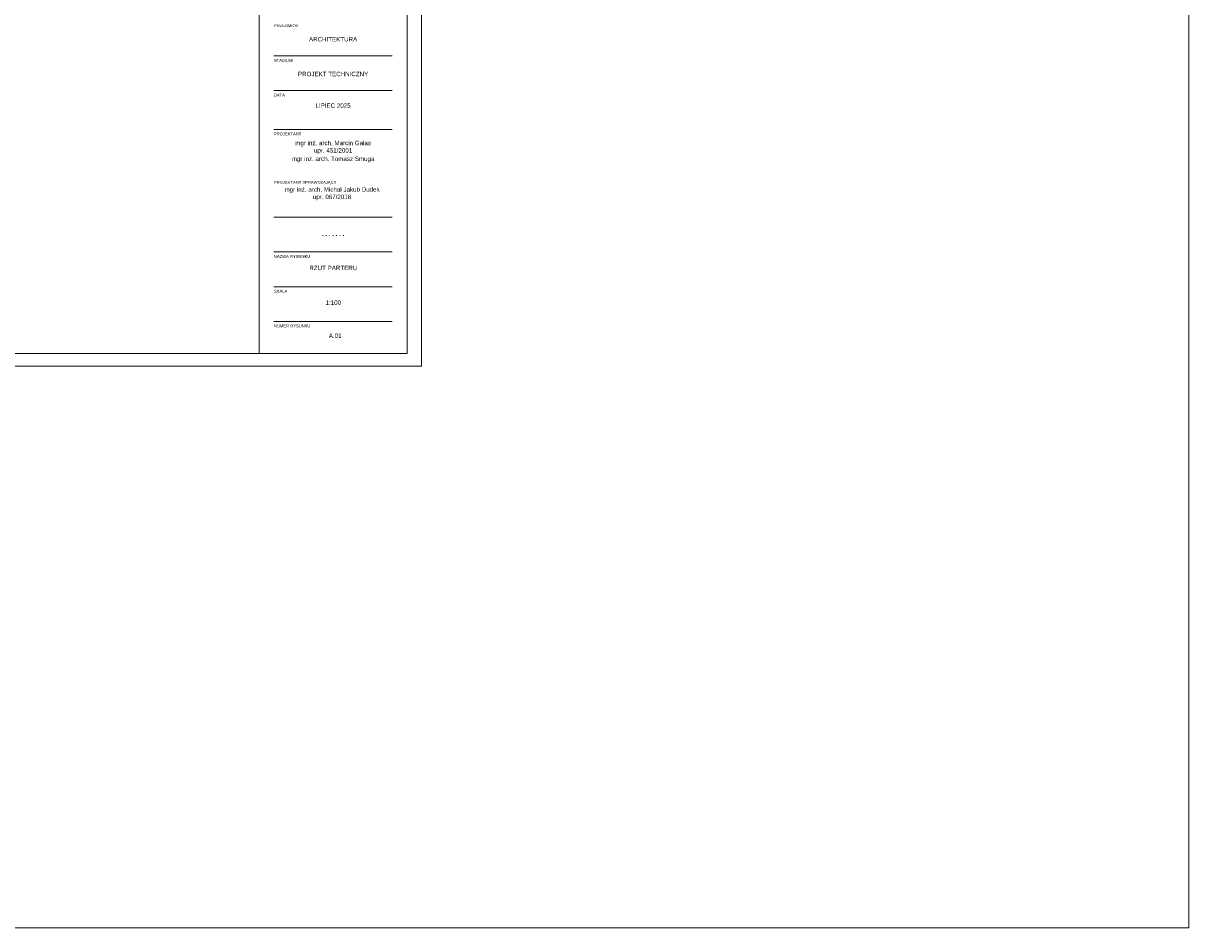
# Model space of a CAD drawing. Header units: millimetres. Extents: x -115268 to 140687, y -37779 to 24471.
# Tile 177 of 256: x 80836 to 84776, y -19207 to -16152. Entities that reach past the tile are written whole.
import ezdxf

# ---------------------------------------------------------------- set-up
doc = ezdxf.new("R2010")
doc.units = ezdxf.units.MM
doc.layers.get('0').update_dxf_attribs({"lineweight": 9})
doc.layers.add('A_CIENKA', color=7, linetype='Continuous', lineweight=9)
doc.layers.add('A_WYMIAR', color=253, linetype='Continuous', lineweight=5, transparency=0.2)
doc.styles.add('Arial', font='arial.ttf')

# ---------------------------------------------------------------- blocks, each defined once
blk = doc.blocks.new('METRYKA11')
for p, q in [((7511378.7, 5508935.2), (7511378.7, 5506025.2)), ((7511878.7, 5508935.2), (7511878.7, 5506025.2)), ((7511428.7, 5507030.5), (7511828.7, 5507030.5)), ((7511428.7, 5506913.2), (7511828.7, 5506913.2)), ((7511428.7, 5506782.2), (7511828.7, 5506782.2)), ((7511428.7, 5506485.6), (7511828.7, 5506485.6)), ((7511428.7, 5506368.2), (7511828.7, 5506368.2)), ((7511428.7, 5506250.9), (7511828.7, 5506250.9)), ((7511428.7, 5506133.5), (7511828.7, 5506133.5))]:
    blk.add_line(p, q)
at = {"ltscale": 80, "char_height": 10, "attachment_point": 1, "style": 'Arial'}
for s, insert, width in [('{\\fArial|b0|i0|c238|p34;PRZEDMIOT}', (7511428.7, 5507137.6), 135.734), ('{\\fArial|b0|i0|c238|p34;STADIUM}', (7511428.7, 5507020.2), 135.734), ('DATA', (7511428.7, 5506902.9), 135.734), ('{\\fArial|b0|i0|c238|p34;PROJEKTANT}', (7511428.7, 5506771.9), 135.734), ('PROJEKTANT SPRAWDZAJĄCY', (7511428.7, 5506608.3), 214.014), ('{\\fArial|b0|i0|c238|p34;NAZWA RYSUNKU}', (7511428.7, 5506357.9), 135.734), ('SKALA', (7511428.7, 5506240.5), 135.734), ('{\\fArial|b0|i0|c238|p34;NUMER RYSUNKU}', (7511428.7, 5506123.2), 135.734)]:
    blk.add_mtext(s, dxfattribs=dict(at, insert=insert, width=width))
at = {"char_height": 15, "width": 400, "attachment_point": 1, "style": 'Arial'}
for s, insert in [('\\pxqc;ARCHITEKTURA', (7511428.7, 5507094.2)), ('\\pxqc;PROJEKT TECHNICZNY', (7511428.7, 5506976.9)), ('\\pxqc;LIPIEC 2025', (7511428.7, 5506870)), ('\\pxqc;{\\H0.2x;\\P\\P}mgr inż. arch. Marcin Galas\\Pupr. 451/2001{\\H0.20002x;\\P\\H0.6666x;\\P}mgr inż. arch. Tomasz Smuga', (7511428.7, 5506753.8)), ('\\pxqc;{\\H0.2x;\\P\\P}mgr inż. arch. Michał Jakub Dudek\\Pupr. 067/2018', (7511425.3, 5506596.8))]:
    blk.add_mtext(s, dxfattribs=dict(at, insert=insert))
at = {"insert": (7511428.7, 5506437.3), "char_height": 15, "width": 400, "attachment_point": 1}
blk.add_mtext('\\pxqc;{\\fArial|b1|i0|c238|p34;.^I.^I.^I.^I.^I.^I.}', dxfattribs=at)

msp = doc.modelspace()

# ---------------------------------------------------------------- linework, layer by layer
for p, q in [((82133.42001, -13152.10169), (82133.42001, -17267.67311)), ((81683.42001, -17041.98411), (82083.42001, -17041.98411)), ((81683.42001, -17159.35175), (82083.42001, -17159.35175))]:
    msp.add_line(p, q)
at = {"layer": 'A_CIENKA', "color": 1}
msp.add_lwpolyline([(76241.76855, -13109.67311), (82181.76855, -13109.67311), (82181.76855, -17310.10169), (76241.76855, -17310.10169), (76241.76855, -13109.67311)], dxfattribs=at)
at = {"layer": 'A_CIENKA'}
msp.add_lwpolyline([(76496.33997, -13152.10169), (82133.42001, -13152.10169), (82133.42001, -17267.67311), (76496.33997, -17267.67311)], close=True, dxfattribs=at)
at = {"layer": 'A_WYMIAR', "ltscale": 0.5}
msp.add_lwpolyline([(75001.66638, -8273.99488), (84775.72609, -8273.99488), (84775.72609, -19207.16521), (75001.66638, -19207.16521)], close=True, dxfattribs=at)

# ---------------------------------------------------------------- block references
at = {"layer": 'A_CIENKA', "color": 3}
msp.add_blockref('METRYKA11', (-7429745.24954, -5523292.84568), dxfattribs=at)

# ---------------------------------------------------------------- texts
at = {"char_height": 15, "width": 400, "attachment_point": 1, "style": 'Arial'}
for s, insert in [('\\pxqc;RZUT PARTERU', (81684.32481, -16971.05295)), ('\\pxqc;1:100', (81684.32481, -17088.4206)), ('\\pxqc;A.01', (81690.49136, -17200.03568))]:
    msp.add_mtext(s, dxfattribs=dict(at, insert=insert))
at = {"ltscale": 80, "char_height": 10, "width": 135.7340032, "attachment_point": 1, "style": 'Arial'}
for s, insert in [('SKALA', (81683.42001, -17052.3023)), ('{\\fArial|b0|i0|c238|p34;NUMER RYSUNKU}', (81683.42001, -17169.66995))]:
    msp.add_mtext(s, dxfattribs=dict(at, insert=insert))

doc.saveas('drawing.dxf')
